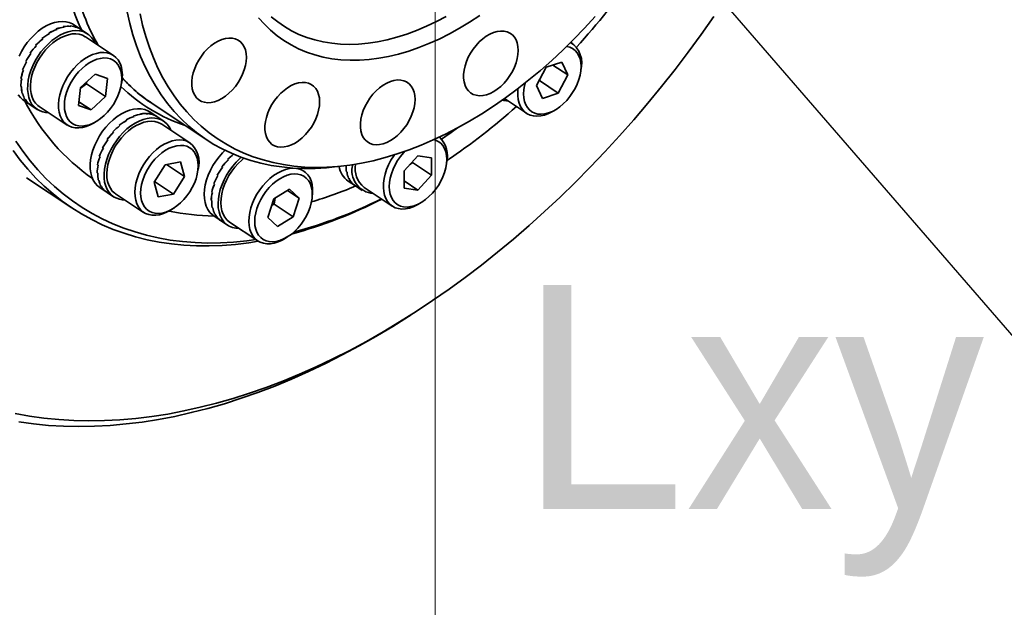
# Model space of a CAD drawing. Header units: millimetres. Extents: x -8713 to 3261, y -18743 to -8704.
# Tile 117 of 133: x 3159 to 3171, y -18304 to -18297. Entities that reach past the tile are written whole.
import ezdxf
from ezdxf.enums import TextEntityAlignment as Align

# ---------------------------------------------------------------- set-up
doc = ezdxf.new("R2010")
doc.units = ezdxf.units.MM
doc.header["$LTSCALE"] = 10
doc.layers.add('1轮廓实线层', color=7, linetype='Continuous', lineweight=18)
doc.layers.add('6文字层', color=3, linetype='Continuous', lineweight=13)

msp = doc.modelspace()

# ---------------------------------------------------------------- linework, layer by layer
msp.add_line((3163.904, -18292.789), (3175.595, -18306.289))
at = {"color": 7, "linetype": 'Continuous', "lineweight": 35}
for p, q in [((3165.565, -18297.31), (3165.543, -18297.295)), ((3163.863, -18298.688), (3163.863, -18298.895)), ((3164.038, -18298.783), (3164.043, -18298.752)), ((3163.723, -18299.234), (3163.75, -18299.217)), ((3163.54, -18300.627), (3163.616, -18300.579))]:
    msp.add_line(p, q, dxfattribs=at)
at = {"color": 7, "linetype": 'Continuous', "lineweight": 35, "flags": 128}
msp.add_lwpolyline([(3164.908, -18297.391), (3164.905, -18297.345), (3164.896, -18297.302), (3164.882, -18297.264), (3164.862, -18297.231), (3164.837, -18297.203), (3164.807, -18297.182), (3164.773, -18297.167), (3164.736, -18297.159), (3164.696, -18297.158), (3164.654, -18297.163), (3164.61, -18297.176), (3164.566, -18297.195), (3164.522, -18297.221), (3164.48, -18297.253), (3164.438, -18297.289), (3164.4, -18297.331), (3164.364, -18297.376), (3164.333, -18297.424), (3164.305, -18297.474), (3164.283, -18297.526), (3164.266, -18297.578), (3164.254, -18297.63), (3164.248, -18297.68), (3164.249, -18297.728), (3164.255, -18297.772), (3164.266, -18297.813), (3164.284, -18297.849), (3164.306, -18297.879), (3164.334, -18297.904), (3164.365, -18297.922), (3164.401, -18297.933), (3164.44, -18297.938), (3164.481, -18297.936), (3164.524, -18297.926), (3164.568, -18297.91), (3164.612, -18297.888), (3164.655, -18297.859), (3164.697, -18297.825), (3164.737, -18297.786), (3164.775, -18297.743), (3164.808, -18297.696), (3164.838, -18297.646), (3164.863, -18297.595), (3164.882, -18297.543), (3164.897, -18297.491), (3164.905, -18297.44), (3164.908, -18297.391)], dxfattribs=at)
at = {"layer": '1轮廓实线层'}
msp.add_line((3163.904, -18292.789), (3163.904, -18317.59), dxfattribs=at)
at = {"layer": '1轮廓实线层', "color": 7, "linetype": 'Continuous', "lineweight": 35}
for p, q in [((3159.426, -18297.11), (3159.418, -18297.104)), ((3159.418, -18297.104), (3159.427, -18297.11)), ((3159.509, -18297.102), (3159.501, -18297.097)), ((3159.501, -18297.097), (3159.509, -18297.102)), ((3159.63, -18297.139), (3159.54, -18297.08)), ((3159.253, -18297.187), (3159.244, -18297.182)), ((3159.244, -18297.182), (3159.253, -18297.187)), ((3159.34, -18297.139), (3159.331, -18297.133)), ((3159.331, -18297.133), (3159.34, -18297.139)), ((3159.584, -18297.116), (3159.575, -18297.111)), ((3159.575, -18297.111), (3159.584, -18297.116)), ((3159.708, -18297.191), (3159.63, -18297.139)), ((3159.092, -18297.336), (3159.084, -18297.33)), ((3159.084, -18297.33), (3159.092, -18297.336)), ((3159.16, -18297.248), (3159.169, -18297.254)), ((3159.169, -18297.254), (3159.16, -18297.249)), ((3160.022, -18297.451), (3159.684, -18297.227)), ((3159.026, -18297.429), (3159.017, -18297.423)), ((3159.017, -18297.423), (3159.018, -18297.424)), ((3159.017, -18297.423), (3159.026, -18297.429)), ((3158.973, -18297.529), (3158.964, -18297.524)), ((3158.964, -18297.524), (3158.964, -18297.524)), ((3158.964, -18297.524), (3158.973, -18297.529)), ((3165.246, -18297.595), (3165.435, -18297.532)), ((3165.327, -18297.568), (3165.508, -18297.688)), ((3165.435, -18297.532), (3165.508, -18297.688)), ((3158.935, -18297.633), (3158.927, -18297.627)), ((3158.927, -18297.627), (3158.927, -18297.627)), ((3158.927, -18297.627), (3158.935, -18297.632)), ((3159.625, -18297.839), (3159.801, -18297.676)), ((3159.801, -18297.676), (3159.952, -18297.73)), ((3165.13, -18297.814), (3165.246, -18297.595)), ((3165.508, -18297.688), (3165.392, -18297.907)), ((3165.659, -18297.664), (3165.664, -18297.633)), ((3158.915, -18297.734), (3158.907, -18297.729)), ((3158.907, -18297.729), (3158.907, -18297.729)), ((3158.907, -18297.729), (3158.915, -18297.734)), ((3159.624, -18297.847), (3159.699, -18297.795)), ((3159.699, -18297.795), (3159.698, -18297.772)), ((3159.699, -18297.795), (3159.928, -18297.947)), ((3159.952, -18297.73), (3159.928, -18297.947)), ((3160.116, -18297.806), (3160.122, -18297.775)), ((3165.203, -18297.97), (3165.13, -18297.814)), ((3165.163, -18297.755), (3165.168, -18297.742)), ((3165.163, -18297.755), (3165.392, -18297.907)), ((3158.904, -18297.825), (3158.905, -18297.824)), ((3158.904, -18297.824), (3158.913, -18297.83)), ((3158.913, -18297.83), (3158.904, -18297.825)), ((3158.929, -18297.916), (3158.921, -18297.91)), ((3158.921, -18297.91), (3158.921, -18297.91)), ((3158.921, -18297.91), (3158.929, -18297.916)), ((3159.6, -18298.056), (3159.625, -18297.839)), ((3165.392, -18297.907), (3165.203, -18297.97)), ((3158.935, -18297.992), (3159.025, -18298.051)), ((3158.963, -18297.987), (3158.954, -18297.982)), ((3158.954, -18297.982), (3158.954, -18297.982)), ((3158.963, -18297.987), (3158.954, -18297.982)), ((3159.012, -18298.042), (3159.004, -18298.036)), ((3159.004, -18298.036), (3159.004, -18298.036)), ((3159.004, -18298.036), (3159.012, -18298.042)), ((3159.025, -18298.051), (3159.102, -18298.102)), ((3159.752, -18298.11), (3159.6, -18298.056)), ((3159.605, -18298.012), (3159.752, -18298.11)), ((3159.928, -18297.947), (3159.752, -18298.11)), ((3160.489, -18298.032), (3161.148, -18298.47)), ((3160.489, -18298.032), (3161.148, -18298.47)), ((3164.741, -18297.973), (3165.008, -18298.15)), ((3159.126, -18298.066), (3159.465, -18298.291)), ((3160.359, -18298.161), (3160.351, -18298.156)), ((3160.351, -18298.156), (3160.359, -18298.161)), ((3160.441, -18298.156), (3160.432, -18298.151)), ((3160.432, -18298.151), (3160.441, -18298.156)), ((3160.551, -18298.192), (3160.462, -18298.133)), ((3160.514, -18298.173), (3160.506, -18298.168)), ((3160.506, -18298.168), (3160.514, -18298.173)), ((3165.344, -18298.115), (3165.371, -18298.098)), ((3159.802, -18298.257), (3159.828, -18298.24)), ((3160.101, -18298.298), (3160.092, -18298.293)), ((3160.092, -18298.293), (3160.101, -18298.298)), ((3160.185, -18298.234), (3160.177, -18298.228)), ((3160.177, -18298.228), (3160.185, -18298.234)), ((3160.272, -18298.187), (3160.264, -18298.182)), ((3160.264, -18298.182), (3160.273, -18298.187)), ((3160.629, -18298.244), (3160.551, -18298.192)), ((3160.599, -18298.276), (3160.605, -18298.28)), ((3160.944, -18298.505), (3160.605, -18298.28)), ((3160.023, -18298.378), (3160.015, -18298.373)), ((3160.015, -18298.373), (3160.023, -18298.378)), ((3159.955, -18298.47), (3159.947, -18298.465)), ((3159.947, -18298.465), (3159.949, -18298.466)), ((3159.947, -18298.465), (3159.955, -18298.47)), ((3159.9, -18298.57), (3159.892, -18298.564)), ((3159.892, -18298.564), (3159.892, -18298.564)), ((3159.892, -18298.564), (3159.9, -18298.57)), ((3159.838, -18298.775), (3159.83, -18298.77)), ((3159.83, -18298.77), (3159.83, -18298.77)), ((3159.83, -18298.77), (3159.838, -18298.775)), ((3159.852, -18298.667), (3159.861, -18298.673)), ((3159.861, -18298.673), (3159.852, -18298.668)), ((3159.852, -18298.668), (3159.852, -18298.668)), ((3160.514, -18298.98), (3160.648, -18298.77)), ((3160.648, -18298.77), (3160.833, -18298.737)), ((3160.664, -18298.768), (3160.882, -18298.913)), ((3160.833, -18298.737), (3160.882, -18298.913)), ((3161.409, -18298.711), (3161.401, -18298.705)), ((3161.401, -18298.705), (3161.409, -18298.711)), ((3163.532, -18298.845), (3163.697, -18298.663)), ((3163.603, -18298.767), (3163.634, -18298.743)), ((3163.634, -18298.743), (3163.633, -18298.734)), ((3163.634, -18298.743), (3163.863, -18298.895)), ((3163.697, -18298.663), (3163.863, -18298.688)), ((3159.826, -18298.866), (3159.834, -18298.872)), ((3159.834, -18298.872), (3159.826, -18298.867)), ((3159.826, -18298.867), (3159.826, -18298.867)), ((3161.038, -18298.86), (3161.043, -18298.829)), ((3161.34, -18298.801), (3161.332, -18298.796)), ((3161.332, -18298.796), (3161.34, -18298.801)), ((3162.321, -18298.848), (3162.27, -18298.814)), ((3162.692, -18298.796), (3162.805, -18298.783)), ((3162.692, -18298.796), (3162.805, -18298.783)), ((3162.842, -18298.862), (3162.834, -18298.856)), ((3162.834, -18298.856), (3162.834, -18298.856)), ((3162.834, -18298.856), (3162.842, -18298.862)), ((3163.533, -18299.051), (3163.532, -18298.845)), ((3158.973, -18298.927), (3159.521, -18299.291)), ((3159.848, -18298.959), (3159.839, -18298.954)), ((3159.839, -18298.954), (3159.839, -18298.954)), ((3159.839, -18298.954), (3159.848, -18298.959)), ((3160.564, -18299.156), (3160.514, -18298.98)), ((3160.52, -18298.971), (3160.748, -18299.123)), ((3160.882, -18298.913), (3160.748, -18299.123)), ((3161.242, -18299.003), (3161.233, -18298.998)), ((3161.233, -18298.998), (3161.234, -18298.998)), ((3161.233, -18298.998), (3161.242, -18299.003)), ((3161.275, -18298.894), (3161.283, -18298.9)), ((3161.283, -18298.9), (3161.275, -18298.895)), ((3161.275, -18298.895), (3161.275, -18298.895)), ((3162.857, -18298.968), (3162.943, -18299.026)), ((3162.87, -18298.939), (3162.861, -18298.933)), ((3162.861, -18298.933), (3162.861, -18298.933)), ((3162.861, -18298.933), (3162.869, -18298.939)), ((3162.913, -18299), (3162.905, -18298.995)), ((3162.905, -18298.995), (3162.905, -18298.995)), ((3162.905, -18298.995), (3162.913, -18299)), ((3163.533, -18298.966), (3163.698, -18299.076)), ((3163.863, -18298.895), (3163.698, -18299.076)), ((3159.857, -18299.045), (3159.946, -18299.104)), ((3159.879, -18299.033), (3159.871, -18299.027)), ((3159.871, -18299.027), (3159.871, -18299.027)), ((3159.871, -18299.027), (3159.879, -18299.033)), ((3159.927, -18299.09), (3159.919, -18299.084)), ((3159.919, -18299.084), (3159.919, -18299.084)), ((3159.919, -18299.084), (3159.927, -18299.089)), ((3159.946, -18299.104), (3160.024, -18299.156)), ((3160.048, -18299.12), (3160.387, -18299.345)), ((3160.748, -18299.123), (3160.564, -18299.156)), ((3161.217, -18299.106), (3161.209, -18299.1)), ((3161.209, -18299.1), (3161.209, -18299.1)), ((3161.209, -18299.1), (3161.217, -18299.106)), ((3161.959, -18299.181), (3162.148, -18299.064)), ((3162.123, -18299.079), (3162.264, -18299.173)), ((3162.148, -18299.064), (3162.264, -18299.173)), ((3162.943, -18299.026), (3163.024, -18299.079)), ((3163.048, -18299.043), (3163.387, -18299.268)), ((3163.698, -18299.076), (3163.533, -18299.051)), ((3161.21, -18299.203), (3161.202, -18299.198)), ((3161.202, -18299.198), (3161.202, -18299.198)), ((3161.202, -18299.198), (3161.21, -18299.203)), ((3161.886, -18299.406), (3161.959, -18299.181)), ((3161.963, -18299.246), (3161.975, -18299.17)), ((3162.264, -18299.173), (3162.192, -18299.398)), ((3162.415, -18299.203), (3162.42, -18299.172)), ((3160.724, -18299.311), (3160.75, -18299.294)), ((3161.222, -18299.292), (3161.214, -18299.286)), ((3161.214, -18299.286), (3161.214, -18299.286)), ((3161.214, -18299.286), (3161.222, -18299.292)), ((3161.251, -18299.367), (3161.243, -18299.362)), ((3161.243, -18299.362), (3161.243, -18299.362)), ((3161.243, -18299.362), (3161.251, -18299.367)), ((3161.934, -18299.258), (3161.963, -18299.246)), ((3161.963, -18299.246), (3162.192, -18299.398)), ((3161.234, -18299.388), (3161.322, -18299.446)), ((3161.297, -18299.426), (3161.289, -18299.421)), ((3161.289, -18299.421), (3161.289, -18299.421)), ((3161.289, -18299.421), (3161.297, -18299.426)), ((3161.322, -18299.446), (3161.401, -18299.499)), ((3161.425, -18299.463), (3161.764, -18299.688)), ((3162.003, -18299.515), (3161.886, -18299.406)), ((3162.192, -18299.398), (3162.003, -18299.515)), ((3162.101, -18299.654), (3162.127, -18299.637))]:
    msp.add_line(p, q, dxfattribs=at)
at = {"layer": '1轮廓实线层', "color": 7, "linetype": 'Continuous', "lineweight": 35, "flags": 128}
for points in [[(3158.835, -18301.77), (3159.008, -18301.801), (3159.184, -18301.825), (3159.362, -18301.843), (3159.544, -18301.854), (3159.727, -18301.858), (3159.913, -18301.855), (3160.101, -18301.846), (3160.292, -18301.829), (3160.484, -18301.806), (3160.677, -18301.776), (3160.873, -18301.739), (3161.069, -18301.695), (3161.267, -18301.645), (3161.466, -18301.588), (3161.666, -18301.525), (3161.866, -18301.455), (3162.067, -18301.378), (3162.269, -18301.295), (3162.471, -18301.206), (3162.672, -18301.11), (3162.874, -18301.008), (3163.076, -18300.9), (3163.277, -18300.786), (3163.477, -18300.666), (3163.677, -18300.54), (3163.875, -18300.408), (3164.073, -18300.271), (3164.269, -18300.128), (3164.465, -18299.98), (3164.658, -18299.826), (3164.85, -18299.668), (3165.04, -18299.504), (3165.227, -18299.335), (3165.413, -18299.162), (3165.596, -18298.984), (3165.777, -18298.801), (3165.955, -18298.614), (3166.131, -18298.423), (3166.303, -18298.228), (3166.472, -18298.029), (3166.638, -18297.827), (3166.801, -18297.621), (3166.96, -18297.411), (3167.116, -18297.198), (3167.268, -18296.983)], [(3162.692, -18298.796), (3162.595, -18298.806), (3162.456, -18298.814), (3162.32, -18298.815), (3162.187, -18298.81), (3162.056, -18298.797), (3161.927, -18298.778), (3161.802, -18298.752), (3161.68, -18298.719), (3161.562, -18298.679), (3161.446, -18298.632), (3161.335, -18298.579), (3161.228, -18298.52), (3161.125, -18298.454), (3161.026, -18298.381), (3160.931, -18298.303), (3160.841, -18298.218), (3160.756, -18298.127), (3160.675, -18298.031), (3160.6, -18297.928), (3160.529, -18297.82), (3160.464, -18297.707), (3160.404, -18297.589), (3160.35, -18297.466), (3160.301, -18297.338), (3160.257, -18297.205), (3160.219, -18297.068), (3160.187, -18296.926)], [(3162.692, -18298.796), (3162.595, -18298.806), (3162.456, -18298.814), (3162.32, -18298.815), (3162.187, -18298.81), (3162.056, -18298.797), (3161.927, -18298.778), (3161.802, -18298.752), (3161.68, -18298.719), (3161.562, -18298.679), (3161.446, -18298.632), (3161.335, -18298.579), (3161.228, -18298.52), (3161.125, -18298.454), (3161.026, -18298.381), (3160.931, -18298.303), (3160.841, -18298.218), (3160.756, -18298.127), (3160.675, -18298.031), (3160.6, -18297.928), (3160.529, -18297.82), (3160.464, -18297.707), (3160.404, -18297.589), (3160.35, -18297.466), (3160.301, -18297.338), (3160.257, -18297.205), (3160.219, -18297.068), (3160.187, -18296.926)], [(3160.343, -18296.949), (3160.375, -18297.089), (3160.413, -18297.225), (3160.456, -18297.356), (3160.505, -18297.482), (3160.559, -18297.604), (3160.619, -18297.721), (3160.684, -18297.832), (3160.754, -18297.938), (3160.829, -18298.039), (3160.909, -18298.134), (3160.994, -18298.223), (3161.083, -18298.306), (3161.177, -18298.384), (3161.276, -18298.454), (3161.378, -18298.519), (3161.485, -18298.577), (3161.596, -18298.629), (3161.71, -18298.674), (3161.828, -18298.712), (3161.949, -18298.744), (3162.074, -18298.769), (3162.201, -18298.787), (3162.331, -18298.798), (3162.464, -18298.802), (3162.599, -18298.799), (3162.736, -18298.79), (3162.875, -18298.774), (3163.016, -18298.75), (3163.158, -18298.721), (3163.301, -18298.684), (3163.446, -18298.64), (3163.591, -18298.59), (3163.737, -18298.534), (3163.883, -18298.471), (3164.03, -18298.401), (3164.176, -18298.326), (3164.322, -18298.244), (3164.467, -18298.156), (3164.611, -18298.063), (3164.755, -18297.963), (3164.897, -18297.858), (3165.037, -18297.748), (3165.176, -18297.633), (3165.313, -18297.512), (3165.448, -18297.387), (3165.58, -18297.257), (3165.71, -18297.122), (3165.837, -18296.984)], [(3160.343, -18296.949), (3160.375, -18297.089), (3160.413, -18297.225), (3160.456, -18297.356), (3160.505, -18297.482), (3160.559, -18297.604), (3160.619, -18297.721), (3160.684, -18297.832), (3160.754, -18297.938), (3160.829, -18298.039), (3160.909, -18298.134), (3160.994, -18298.223), (3161.083, -18298.306), (3161.177, -18298.384), (3161.276, -18298.454), (3161.378, -18298.519), (3161.485, -18298.577), (3161.596, -18298.629), (3161.71, -18298.674), (3161.828, -18298.712), (3161.949, -18298.744), (3162.074, -18298.769), (3162.201, -18298.787), (3162.331, -18298.798), (3162.464, -18298.802), (3162.599, -18298.799), (3162.736, -18298.79), (3162.875, -18298.774), (3163.016, -18298.75), (3163.158, -18298.721), (3163.301, -18298.684), (3163.446, -18298.64), (3163.591, -18298.59), (3163.737, -18298.534), (3163.883, -18298.471), (3164.03, -18298.401), (3164.176, -18298.326), (3164.322, -18298.244), (3164.467, -18298.156), (3164.611, -18298.063), (3164.755, -18297.963), (3164.897, -18297.858), (3165.037, -18297.748), (3165.176, -18297.633), (3165.313, -18297.512), (3165.448, -18297.387), (3165.58, -18297.257), (3165.71, -18297.122), (3165.837, -18296.984)], [(3164.444, -18296.971), (3164.322, -18297.051), (3164.2, -18297.124), (3164.077, -18297.192), (3163.954, -18297.254), (3163.831, -18297.309), (3163.708, -18297.358), (3163.586, -18297.4), (3163.464, -18297.435), (3163.344, -18297.464), (3163.225, -18297.486), (3163.108, -18297.501), (3162.992, -18297.509), (3162.879, -18297.51), (3162.768, -18297.504), (3162.66, -18297.492), (3162.554, -18297.472), (3162.452, -18297.446), (3162.354, -18297.413), (3162.258, -18297.373), (3162.167, -18297.326), (3162.08, -18297.273), (3161.997, -18297.214), (3161.918, -18297.148), (3161.844, -18297.076), (3161.775, -18296.999)], [(3164.444, -18296.971), (3164.322, -18297.051), (3164.2, -18297.124), (3164.077, -18297.192), (3163.954, -18297.254), (3163.831, -18297.309), (3163.708, -18297.358), (3163.586, -18297.4), (3163.464, -18297.435), (3163.344, -18297.464), (3163.225, -18297.486), (3163.108, -18297.501), (3162.992, -18297.509), (3162.879, -18297.51), (3162.768, -18297.504), (3162.66, -18297.492), (3162.554, -18297.472), (3162.452, -18297.446), (3162.354, -18297.413), (3162.258, -18297.373), (3162.167, -18297.326), (3162.08, -18297.273), (3161.997, -18297.214), (3161.918, -18297.148), (3161.844, -18297.076), (3161.775, -18296.999)], [(3161.928, -18296.986), (3162.005, -18297.048), (3162.087, -18297.105), (3162.173, -18297.155), (3162.262, -18297.198), (3162.356, -18297.235), (3162.453, -18297.265), (3162.553, -18297.289), (3162.657, -18297.306), (3162.763, -18297.316), (3162.871, -18297.319), (3162.982, -18297.315), (3163.095, -18297.305), (3163.21, -18297.287), (3163.326, -18297.263), (3163.444, -18297.232), (3163.562, -18297.195), (3163.682, -18297.151), (3163.801, -18297.101), (3163.921, -18297.044), (3164.04, -18296.981)], [(3161.928, -18296.986), (3162.005, -18297.048), (3162.087, -18297.105), (3162.173, -18297.155), (3162.262, -18297.198), (3162.356, -18297.235), (3162.453, -18297.265), (3162.553, -18297.289), (3162.657, -18297.306), (3162.763, -18297.316), (3162.871, -18297.319), (3162.982, -18297.315), (3163.095, -18297.305), (3163.21, -18297.287), (3163.326, -18297.263), (3163.444, -18297.232), (3163.562, -18297.195), (3163.682, -18297.151), (3163.801, -18297.101), (3163.921, -18297.044), (3164.04, -18296.981)], [(3159.54, -18297.08), (3159.528, -18297.072), (3159.49, -18297.055), (3159.449, -18297.045), (3159.405, -18297.041), (3159.359, -18297.045), (3159.31, -18297.055), (3159.261, -18297.072), (3159.211, -18297.096), (3159.162, -18297.125), (3159.114, -18297.161), (3159.068, -18297.202), (3159.024, -18297.247), (3158.983, -18297.297), (3158.945, -18297.35), (3158.912, -18297.405), (3158.883, -18297.462)], [(3159.019, -18298.003), (3159.003, -18297.96), (3158.992, -18297.913), (3158.987, -18297.862), (3158.988, -18297.807), (3158.995, -18297.751), (3159.007, -18297.693), (3159.026, -18297.634), (3159.049, -18297.576), (3159.078, -18297.519), (3159.111, -18297.463), (3159.148, -18297.41), (3159.189, -18297.36), (3159.233, -18297.315), (3159.279, -18297.274), (3159.327, -18297.238), (3159.376, -18297.208), (3159.426, -18297.184), (3159.475, -18297.166), (3159.523, -18297.156), (3159.57, -18297.152), (3159.614, -18297.155), (3159.656, -18297.165), (3159.693, -18297.182), (3159.727, -18297.205), (3159.757, -18297.235), (3159.781, -18297.27), (3159.796, -18297.301)], [(3159.126, -18298.066), (3159.111, -18298.055), (3159.083, -18298.027), (3159.059, -18297.994), (3159.041, -18297.955), (3159.028, -18297.911), (3159.021, -18297.864), (3159.02, -18297.813), (3159.025, -18297.76), (3159.035, -18297.705), (3159.051, -18297.649), (3159.072, -18297.593), (3159.099, -18297.537), (3159.13, -18297.484), (3159.165, -18297.433), (3159.204, -18297.385), (3159.246, -18297.341), (3159.29, -18297.302), (3159.336, -18297.268), (3159.383, -18297.24), (3159.431, -18297.218), (3159.478, -18297.202), (3159.524, -18297.193), (3159.568, -18297.191), (3159.61, -18297.196), (3159.648, -18297.208), (3159.683, -18297.226), (3159.684, -18297.227)], [(3164.908, -18297.391), (3164.905, -18297.345), (3164.896, -18297.302), (3164.882, -18297.264), (3164.862, -18297.231), (3164.837, -18297.203), (3164.807, -18297.182), (3164.773, -18297.167), (3164.736, -18297.159), (3164.696, -18297.158), (3164.654, -18297.163), (3164.61, -18297.176), (3164.566, -18297.195), (3164.522, -18297.221), (3164.48, -18297.253), (3164.438, -18297.289), (3164.4, -18297.331), (3164.364, -18297.376), (3164.333, -18297.424), (3164.305, -18297.474), (3164.283, -18297.526), (3164.266, -18297.578), (3164.254, -18297.63), (3164.248, -18297.68), (3164.249, -18297.728), (3164.255, -18297.772), (3164.266, -18297.813), (3164.284, -18297.849), (3164.306, -18297.879), (3164.334, -18297.904), (3164.365, -18297.922), (3164.401, -18297.933), (3164.44, -18297.938), (3164.481, -18297.936), (3164.524, -18297.926), (3164.568, -18297.91), (3164.612, -18297.888), (3164.655, -18297.859), (3164.697, -18297.825), (3164.737, -18297.786), (3164.775, -18297.743), (3164.808, -18297.696), (3164.838, -18297.646), (3164.863, -18297.595), (3164.882, -18297.543), (3164.897, -18297.491), (3164.905, -18297.44), (3164.908, -18297.391)], [(3161.628, -18297.475), (3161.625, -18297.429), (3161.616, -18297.386), (3161.602, -18297.348), (3161.582, -18297.315), (3161.557, -18297.287), (3161.527, -18297.266), (3161.493, -18297.251), (3161.456, -18297.243), (3161.416, -18297.242), (3161.374, -18297.247), (3161.33, -18297.26), (3161.286, -18297.279), (3161.242, -18297.305), (3161.199, -18297.336), (3161.158, -18297.373), (3161.119, -18297.414), (3161.084, -18297.46), (3161.052, -18297.508), (3161.025, -18297.558), (3161.003, -18297.61), (3160.986, -18297.662), (3160.974, -18297.714), (3160.968, -18297.764), (3160.968, -18297.812), (3160.974, -18297.856), (3160.986, -18297.897), (3161.003, -18297.933), (3161.026, -18297.963), (3161.053, -18297.988), (3161.085, -18298.006), (3161.121, -18298.017), (3161.159, -18298.022), (3161.201, -18298.02), (3161.244, -18298.01), (3161.287, -18297.994), (3161.332, -18297.972), (3161.375, -18297.943), (3161.417, -18297.909), (3161.457, -18297.87), (3161.494, -18297.827), (3161.528, -18297.78), (3161.557, -18297.73), (3161.582, -18297.679), (3161.602, -18297.627), (3161.616, -18297.575), (3161.625, -18297.524), (3161.628, -18297.475)], [(3161.628, -18297.475), (3161.625, -18297.429), (3161.616, -18297.386), (3161.602, -18297.348), (3161.582, -18297.315), (3161.557, -18297.287), (3161.527, -18297.266), (3161.493, -18297.251), (3161.456, -18297.243), (3161.416, -18297.242), (3161.374, -18297.247), (3161.33, -18297.26), (3161.286, -18297.279), (3161.242, -18297.305), (3161.199, -18297.336), (3161.158, -18297.373), (3161.119, -18297.414), (3161.084, -18297.46), (3161.052, -18297.508), (3161.025, -18297.558), (3161.003, -18297.61), (3160.986, -18297.662), (3160.974, -18297.714), (3160.968, -18297.764), (3160.968, -18297.812), (3160.974, -18297.856), (3160.986, -18297.897), (3161.003, -18297.933), (3161.026, -18297.963), (3161.053, -18297.988), (3161.085, -18298.006), (3161.121, -18298.017), (3161.159, -18298.022), (3161.201, -18298.02), (3161.244, -18298.01), (3161.287, -18297.994), (3161.332, -18297.972), (3161.375, -18297.943), (3161.417, -18297.909), (3161.457, -18297.87), (3161.494, -18297.827), (3161.528, -18297.78), (3161.557, -18297.73), (3161.582, -18297.679), (3161.602, -18297.627), (3161.616, -18297.575), (3161.625, -18297.524), (3161.628, -18297.475)], [(3164.991, -18297.786), (3164.984, -18297.813), (3164.975, -18297.865), (3164.972, -18297.916), (3164.975, -18297.963), (3164.984, -18298.007), (3164.999, -18298.047), (3165.019, -18298.081), (3165.044, -18298.11), (3165.074, -18298.133), (3165.108, -18298.149), (3165.146, -18298.159), (3165.187, -18298.161), (3165.23, -18298.156), (3165.274, -18298.145), (3165.32, -18298.127), (3165.365, -18298.102), (3165.409, -18298.071), (3165.452, -18298.035), (3165.493, -18297.994), (3165.531, -18297.949), (3165.565, -18297.9), (3165.595, -18297.849), (3165.62, -18297.797), (3165.64, -18297.743), (3165.654, -18297.69), (3165.663, -18297.637), (3165.666, -18297.587), (3165.663, -18297.539), (3165.654, -18297.495), (3165.639, -18297.455), (3165.619, -18297.421), (3165.594, -18297.392), (3165.564, -18297.369), (3165.529, -18297.353), (3165.493, -18297.344)], [(3159.802, -18298.257), (3159.789, -18298.265), (3159.742, -18298.29), (3159.694, -18298.309), (3159.648, -18298.321), (3159.603, -18298.327), (3159.56, -18298.325), (3159.519, -18298.317), (3159.483, -18298.302), (3159.45, -18298.28), (3159.421, -18298.252), (3159.398, -18298.219), (3159.38, -18298.18), (3159.367, -18298.136), (3159.36, -18298.089), (3159.359, -18298.038), (3159.363, -18297.985), (3159.374, -18297.929), (3159.39, -18297.873), (3159.411, -18297.818), (3159.438, -18297.762), (3159.469, -18297.709), (3159.504, -18297.658), (3159.543, -18297.61), (3159.585, -18297.566), (3159.629, -18297.527), (3159.675, -18297.493), (3159.722, -18297.465), (3159.77, -18297.442), (3159.817, -18297.427), (3159.863, -18297.418), (3159.907, -18297.416), (3159.948, -18297.421), (3159.987, -18297.433), (3160.022, -18297.451), (3160.053, -18297.476), (3160.079, -18297.507), (3160.099, -18297.543), (3160.099, -18297.543)], [(3160.096, -18297.597), (3160.076, -18297.563), (3160.051, -18297.534), (3160.021, -18297.511), (3159.987, -18297.495), (3159.949, -18297.485), (3159.908, -18297.483), (3159.865, -18297.488), (3159.821, -18297.499), (3159.776, -18297.517), (3159.73, -18297.542), (3159.686, -18297.573), (3159.643, -18297.609), (3159.602, -18297.65), (3159.565, -18297.695), (3159.531, -18297.744), (3159.501, -18297.795), (3159.476, -18297.848), (3159.456, -18297.901), (3159.441, -18297.955), (3159.432, -18298.007), (3159.43, -18298.057), (3159.433, -18298.105), (3159.442, -18298.149), (3159.456, -18298.189), (3159.476, -18298.223), (3159.502, -18298.252), (3159.532, -18298.275), (3159.566, -18298.291), (3159.604, -18298.3), (3159.644, -18298.303), (3159.687, -18298.298), (3159.732, -18298.287), (3159.777, -18298.269), (3159.822, -18298.244), (3159.867, -18298.213), (3159.91, -18298.177), (3159.95, -18298.136), (3159.988, -18298.091), (3160.022, -18298.042), (3160.052, -18297.991), (3160.077, -18297.938), (3160.097, -18297.885), (3160.111, -18297.831), (3160.12, -18297.779), (3160.123, -18297.729), (3160.12, -18297.681), (3160.111, -18297.637), (3160.096, -18297.597)], [(3162.511, -18298.011), (3162.508, -18297.965), (3162.499, -18297.922), (3162.484, -18297.884), (3162.464, -18297.851), (3162.439, -18297.823), (3162.41, -18297.802), (3162.376, -18297.787), (3162.339, -18297.779), (3162.299, -18297.778), (3162.256, -18297.784), (3162.213, -18297.796), (3162.169, -18297.816), (3162.125, -18297.841), (3162.082, -18297.873), (3162.041, -18297.909), (3162.002, -18297.951), (3161.967, -18297.996), (3161.935, -18298.044), (3161.908, -18298.095), (3161.885, -18298.146), (3161.868, -18298.199), (3161.857, -18298.25), (3161.851, -18298.3), (3161.851, -18298.348), (3161.857, -18298.393), (3161.869, -18298.433), (3161.886, -18298.469), (3161.909, -18298.499), (3161.936, -18298.524), (3161.968, -18298.542), (3162.003, -18298.554), (3162.042, -18298.558), (3162.083, -18298.556), (3162.126, -18298.547), (3162.17, -18298.531), (3162.214, -18298.508), (3162.258, -18298.48), (3162.3, -18298.445), (3162.34, -18298.406), (3162.377, -18298.363), (3162.411, -18298.316), (3162.44, -18298.267), (3162.465, -18298.215), (3162.485, -18298.163), (3162.499, -18298.111), (3162.508, -18298.06), (3162.511, -18298.011)], [(3162.511, -18298.011), (3162.508, -18297.965), (3162.499, -18297.922), (3162.484, -18297.884), (3162.464, -18297.851), (3162.439, -18297.823), (3162.41, -18297.802), (3162.376, -18297.787), (3162.339, -18297.779), (3162.299, -18297.778), (3162.256, -18297.784), (3162.213, -18297.796), (3162.169, -18297.816), (3162.125, -18297.841), (3162.082, -18297.873), (3162.041, -18297.909), (3162.002, -18297.951), (3161.967, -18297.996), (3161.935, -18298.044), (3161.908, -18298.095), (3161.885, -18298.146), (3161.868, -18298.199), (3161.857, -18298.25), (3161.851, -18298.3), (3161.851, -18298.348), (3161.857, -18298.393), (3161.869, -18298.433), (3161.886, -18298.469), (3161.909, -18298.499), (3161.936, -18298.524), (3161.968, -18298.542), (3162.003, -18298.554), (3162.042, -18298.558), (3162.083, -18298.556), (3162.126, -18298.547), (3162.17, -18298.531), (3162.214, -18298.508), (3162.258, -18298.48), (3162.3, -18298.445), (3162.34, -18298.406), (3162.377, -18298.363), (3162.411, -18298.316), (3162.44, -18298.267), (3162.465, -18298.215), (3162.485, -18298.163), (3162.499, -18298.111), (3162.508, -18298.06), (3162.511, -18298.011)], [(3163.663, -18297.982), (3163.66, -18297.936), (3163.651, -18297.893), (3163.636, -18297.855), (3163.616, -18297.821), (3163.591, -18297.794), (3163.561, -18297.772), (3163.528, -18297.758), (3163.49, -18297.75), (3163.45, -18297.748), (3163.408, -18297.754), (3163.365, -18297.767), (3163.321, -18297.786), (3163.277, -18297.812), (3163.234, -18297.843), (3163.193, -18297.88), (3163.154, -18297.921), (3163.119, -18297.966), (3163.087, -18298.015), (3163.06, -18298.065), (3163.037, -18298.117), (3163.02, -18298.169), (3163.009, -18298.221), (3163.003, -18298.271), (3163.003, -18298.319), (3163.009, -18298.363), (3163.021, -18298.404), (3163.038, -18298.44), (3163.061, -18298.47), (3163.088, -18298.495), (3163.12, -18298.513), (3163.155, -18298.524), (3163.194, -18298.529), (3163.235, -18298.526), (3163.278, -18298.517), (3163.322, -18298.501), (3163.366, -18298.479), (3163.41, -18298.45), (3163.452, -18298.416), (3163.492, -18298.377), (3163.529, -18298.334), (3163.563, -18298.287), (3163.592, -18298.237), (3163.617, -18298.186), (3163.637, -18298.134), (3163.651, -18298.082), (3163.66, -18298.031), (3163.663, -18297.982)], [(3163.663, -18297.982), (3163.66, -18297.936), (3163.651, -18297.893), (3163.636, -18297.855), (3163.616, -18297.821), (3163.591, -18297.794), (3163.561, -18297.772), (3163.528, -18297.758), (3163.49, -18297.75), (3163.45, -18297.748), (3163.408, -18297.754), (3163.365, -18297.767), (3163.321, -18297.786), (3163.277, -18297.812), (3163.234, -18297.843), (3163.193, -18297.88), (3163.154, -18297.921), (3163.119, -18297.966), (3163.087, -18298.015), (3163.06, -18298.065), (3163.037, -18298.117), (3163.02, -18298.169), (3163.009, -18298.221), (3163.003, -18298.271), (3163.003, -18298.319), (3163.009, -18298.363), (3163.021, -18298.404), (3163.038, -18298.44), (3163.061, -18298.47), (3163.088, -18298.495), (3163.12, -18298.513), (3163.155, -18298.524), (3163.194, -18298.529), (3163.235, -18298.526), (3163.278, -18298.517), (3163.322, -18298.501), (3163.366, -18298.479), (3163.41, -18298.45), (3163.452, -18298.416), (3163.492, -18298.377), (3163.529, -18298.334), (3163.563, -18298.287), (3163.592, -18298.237), (3163.617, -18298.186), (3163.637, -18298.134), (3163.651, -18298.082), (3163.66, -18298.031), (3163.663, -18297.982)], [(3158.872, -18297.929), (3158.899, -18297.961), (3158.93, -18297.988), (3158.935, -18297.992)], [(3165.344, -18298.115), (3165.32, -18298.13), (3165.273, -18298.154), (3165.225, -18298.171), (3165.179, -18298.181), (3165.134, -18298.185), (3165.092, -18298.182), (3165.053, -18298.172), (3165.017, -18298.155), (3164.985, -18298.132), (3164.958, -18298.103), (3164.936, -18298.068), (3164.919, -18298.028), (3164.907, -18297.983), (3164.902, -18297.935), (3164.902, -18297.883), (3164.905, -18297.852)], [(3160.462, -18298.133), (3160.439, -18298.12), (3160.4, -18298.105), (3160.357, -18298.096), (3160.313, -18298.095), (3160.265, -18298.101), (3160.217, -18298.113), (3160.167, -18298.132), (3160.118, -18298.158), (3160.069, -18298.189), (3160.021, -18298.227), (3159.976, -18298.269), (3159.932, -18298.316), (3159.892, -18298.366), (3159.856, -18298.42), (3159.824, -18298.476), (3159.797, -18298.534), (3159.775, -18298.593), (3159.758, -18298.651), (3159.747, -18298.709), (3159.742, -18298.765), (3159.742, -18298.818), (3159.749, -18298.868), (3159.761, -18298.915), (3159.779, -18298.956), (3159.802, -18298.993), (3159.83, -18299.024), (3159.857, -18299.045)], [(3160.032, -18299.161), (3159.999, -18299.136), (3159.97, -18299.106), (3159.947, -18299.069), (3159.929, -18299.028), (3159.916, -18298.982), (3159.91, -18298.931), (3159.909, -18298.878), (3159.914, -18298.822), (3159.925, -18298.765), (3159.941, -18298.706), (3159.963, -18298.648), (3159.99, -18298.59), (3160.022, -18298.534), (3160.058, -18298.48), (3160.097, -18298.429), (3160.14, -18298.382), (3160.186, -18298.339), (3160.234, -18298.302), (3160.283, -18298.27), (3160.332, -18298.244), (3160.381, -18298.225), (3160.43, -18298.212), (3160.477, -18298.206), (3160.522, -18298.207), (3160.565, -18298.215), (3160.604, -18298.23), (3160.639, -18298.251), (3160.67, -18298.279), (3160.696, -18298.312), (3160.716, -18298.351), (3160.718, -18298.355)], [(3160.048, -18299.12), (3160.039, -18299.113), (3160.009, -18299.087), (3159.985, -18299.054), (3159.966, -18299.016), (3159.952, -18298.973), (3159.944, -18298.927), (3159.941, -18298.876), (3159.945, -18298.823), (3159.954, -18298.769), (3159.969, -18298.713), (3159.99, -18298.657), (3160.015, -18298.601), (3160.045, -18298.547), (3160.08, -18298.496), (3160.118, -18298.447), (3160.16, -18298.403), (3160.204, -18298.362), (3160.249, -18298.327), (3160.296, -18298.298), (3160.344, -18298.275), (3160.391, -18298.258), (3160.437, -18298.248), (3160.482, -18298.245), (3160.524, -18298.248), (3160.563, -18298.259), (3160.599, -18298.276)], [(3163.982, -18298.46), (3164.097, -18298.381), (3164.175, -18298.326)], [(3158.845, -18298.487), (3158.928, -18298.607), (3159.016, -18298.722), (3159.109, -18298.831), (3159.207, -18298.934), (3159.309, -18299.031), (3159.416, -18299.122), (3159.528, -18299.207), (3159.644, -18299.286), (3159.764, -18299.358), (3159.888, -18299.423), (3160.016, -18299.483), (3160.148, -18299.535), (3160.283, -18299.581), (3160.422, -18299.62), (3160.563, -18299.653), (3160.708, -18299.678), (3160.856, -18299.697), (3161.007, -18299.709), (3161.16, -18299.714), (3161.316, -18299.712), (3161.473, -18299.703), (3161.633, -18299.688), (3161.742, -18299.673)], [(3160.724, -18299.311), (3160.72, -18299.313), (3160.672, -18299.339), (3160.625, -18299.359), (3160.578, -18299.373), (3160.533, -18299.38), (3160.489, -18299.38), (3160.449, -18299.372), (3160.411, -18299.359), (3160.377, -18299.338), (3160.348, -18299.311), (3160.324, -18299.279), (3160.304, -18299.241), (3160.291, -18299.198), (3160.283, -18299.151), (3160.28, -18299.101), (3160.284, -18299.048), (3160.293, -18298.993), (3160.308, -18298.938), (3160.329, -18298.881), (3160.354, -18298.826), (3160.384, -18298.772), (3160.419, -18298.721), (3160.457, -18298.672), (3160.498, -18298.627), (3160.542, -18298.587), (3160.588, -18298.552), (3160.635, -18298.523), (3160.683, -18298.5), (3160.73, -18298.483), (3160.776, -18298.473), (3160.82, -18298.469), (3160.863, -18298.473), (3160.902, -18298.483), (3160.937, -18298.501), (3160.937, -18298.501)], [(3163.541, -18298.608), (3163.524, -18298.627), (3163.486, -18298.672), (3163.452, -18298.72), (3163.422, -18298.772), (3163.397, -18298.824), (3163.377, -18298.878), (3163.363, -18298.931), (3163.354, -18298.984), (3163.351, -18299.034), (3163.354, -18299.082), (3163.363, -18299.126), (3163.378, -18299.165), (3163.398, -18299.2), (3163.423, -18299.229), (3163.453, -18299.252), (3163.487, -18299.268), (3163.525, -18299.277), (3163.566, -18299.28), (3163.609, -18299.275), (3163.653, -18299.264), (3163.699, -18299.245), (3163.744, -18299.221), (3163.788, -18299.19), (3163.831, -18299.154), (3163.872, -18299.113), (3163.909, -18299.068), (3163.944, -18299.019), (3163.973, -18298.968), (3163.998, -18298.915), (3164.018, -18298.862), (3164.033, -18298.808), (3164.042, -18298.756), (3164.045, -18298.705), (3164.041, -18298.658), (3164.033, -18298.614), (3164.018, -18298.574), (3163.998, -18298.54), (3163.972, -18298.511), (3163.942, -18298.488), (3163.908, -18298.472), (3163.892, -18298.467)], [(3161.771, -18299.693), (3161.656, -18299.71), (3161.495, -18299.73), (3161.336, -18299.742), (3161.179, -18299.748), (3161.024, -18299.747), (3160.872, -18299.739), (3160.722, -18299.724), (3160.575, -18299.703), (3160.431, -18299.674), (3160.29, -18299.639), (3160.152, -18299.597), (3160.018, -18299.549), (3159.888, -18299.494), (3159.761, -18299.432), (3159.638, -18299.364), (3159.519, -18299.29), (3159.404, -18299.209), (3159.294, -18299.122), (3159.188, -18299.029), (3159.087, -18298.93), (3158.99, -18298.825), (3158.898, -18298.714), (3158.811, -18298.598)], [(3160.943, -18298.565), (3160.909, -18298.548), (3160.871, -18298.539), (3160.83, -18298.537), (3160.787, -18298.541), (3160.743, -18298.553), (3160.697, -18298.571), (3160.652, -18298.596), (3160.608, -18298.626), (3160.565, -18298.662), (3160.524, -18298.703), (3160.486, -18298.749), (3160.452, -18298.797), (3160.422, -18298.848), (3160.397, -18298.901), (3160.377, -18298.955), (3160.363, -18299.008), (3160.354, -18299.06), (3160.351, -18299.111), (3160.354, -18299.159), (3160.363, -18299.203), (3160.378, -18299.242), (3160.398, -18299.277), (3160.423, -18299.306), (3160.453, -18299.328), (3160.488, -18299.345), (3160.525, -18299.354), (3160.566, -18299.356), (3160.609, -18299.352), (3160.654, -18299.34), (3160.699, -18299.322), (3160.744, -18299.297), (3160.789, -18299.267), (3160.831, -18299.231), (3160.872, -18299.19), (3160.91, -18299.144), (3160.944, -18299.096), (3160.974, -18299.045), (3160.999, -18298.992), (3161.019, -18298.938), (3161.033, -18298.885), (3161.042, -18298.832), (3161.045, -18298.782), (3161.042, -18298.734), (3161.033, -18298.69), (3161.018, -18298.651), (3160.998, -18298.616), (3160.973, -18298.587), (3160.943, -18298.565)], [(3161.369, -18298.596), (3161.339, -18298.626), (3161.297, -18298.674), (3161.258, -18298.726), (3161.223, -18298.78), (3161.192, -18298.837), (3161.167, -18298.895), (3161.146, -18298.954), (3161.131, -18299.012), (3161.122, -18299.069), (3161.118, -18299.125), (3161.121, -18299.177), (3161.129, -18299.226), (3161.143, -18299.271), (3161.162, -18299.311), (3161.187, -18299.346), (3161.217, -18299.375), (3161.234, -18299.388)], [(3163.723, -18299.234), (3163.69, -18299.253), (3163.642, -18299.276), (3163.595, -18299.292), (3163.549, -18299.301), (3163.505, -18299.304), (3163.463, -18299.299), (3163.424, -18299.288), (3163.389, -18299.27), (3163.358, -18299.245), (3163.332, -18299.215), (3163.311, -18299.179), (3163.295, -18299.138), (3163.285, -18299.093), (3163.28, -18299.044), (3163.282, -18298.992), (3163.289, -18298.937), (3163.302, -18298.882), (3163.32, -18298.826), (3163.344, -18298.77), (3163.372, -18298.715), (3163.405, -18298.663), (3163.414, -18298.651)], [(3161.538, -18299.538), (3161.5, -18299.535), (3161.458, -18299.526), (3161.42, -18299.51), (3161.385, -18299.488), (3161.356, -18299.459), (3161.331, -18299.424), (3161.311, -18299.384), (3161.297, -18299.339), (3161.288, -18299.29), (3161.285, -18299.238), (3161.289, -18299.183), (3161.298, -18299.126), (3161.312, -18299.068), (3161.333, -18299.009), (3161.358, -18298.951), (3161.388, -18298.894), (3161.423, -18298.839), (3161.462, -18298.787), (3161.504, -18298.739), (3161.549, -18298.695), (3161.565, -18298.68)], [(3161.425, -18299.463), (3161.422, -18299.461), (3161.392, -18299.435), (3161.366, -18299.404), (3161.346, -18299.367), (3161.331, -18299.325), (3161.322, -18299.279), (3161.319, -18299.229), (3161.321, -18299.176), (3161.329, -18299.122), (3161.343, -18299.066), (3161.363, -18299.01), (3161.387, -18298.955), (3161.416, -18298.9), (3161.45, -18298.848), (3161.488, -18298.799), (3161.529, -18298.754), (3161.572, -18298.713), (3161.597, -18298.692)], [(3162.101, -18299.654), (3162.058, -18299.678), (3162.011, -18299.699), (3161.964, -18299.714), (3161.918, -18299.722), (3161.874, -18299.723), (3161.833, -18299.717), (3161.795, -18299.705), (3161.76, -18299.686), (3161.73, -18299.66), (3161.705, -18299.628), (3161.685, -18299.592), (3161.67, -18299.55), (3161.661, -18299.504), (3161.657, -18299.454), (3161.66, -18299.401), (3161.668, -18299.347), (3161.682, -18299.291), (3161.701, -18299.235), (3161.726, -18299.179), (3161.755, -18299.125), (3161.789, -18299.073), (3161.827, -18299.024), (3161.867, -18298.979), (3161.911, -18298.937), (3161.956, -18298.901), (3162.003, -18298.871), (3162.051, -18298.847), (3162.098, -18298.828), (3162.144, -18298.817), (3162.189, -18298.812), (3162.189, -18298.812)], [(3162.207, -18298.88), (3162.164, -18298.884), (3162.12, -18298.896), (3162.074, -18298.914), (3162.029, -18298.939), (3161.985, -18298.969), (3161.942, -18299.005), (3161.901, -18299.046), (3161.863, -18299.092), (3161.829, -18299.14), (3161.8, -18299.191), (3161.774, -18299.244), (3161.754, -18299.298), (3161.74, -18299.351), (3161.731, -18299.403), (3161.728, -18299.454), (3161.731, -18299.502), (3161.74, -18299.546), (3161.755, -18299.585), (3161.775, -18299.62), (3161.8, -18299.649), (3161.83, -18299.671), (3161.865, -18299.688), (3161.902, -18299.697), (3161.943, -18299.699), (3161.986, -18299.695), (3162.031, -18299.683), (3162.076, -18299.665), (3162.121, -18299.64), (3162.166, -18299.61), (3162.209, -18299.574), (3162.249, -18299.533), (3162.287, -18299.487), (3162.321, -18299.439), (3162.351, -18299.388), (3162.376, -18299.335), (3162.396, -18299.281), (3162.41, -18299.228), (3162.419, -18299.175), (3162.422, -18299.125), (3162.419, -18299.077), (3162.41, -18299.033), (3162.395, -18298.994), (3162.375, -18298.959), (3162.35, -18298.93), (3162.32, -18298.908), (3162.286, -18298.891), (3162.248, -18298.882), (3162.207, -18298.88)], [(3162.189, -18298.812), (3162.232, -18298.815), (3162.272, -18298.824), (3162.308, -18298.84), (3162.34, -18298.862), (3162.368, -18298.891), (3162.391, -18298.925), (3162.409, -18298.965), (3162.421, -18299.009), (3162.427, -18299.057), (3162.427, -18299.108), (3162.422, -18299.162), (3162.42, -18299.172)], [(3163.54, -18300.627), (3163.393, -18300.719), (3163.191, -18300.84), (3162.988, -18300.955), (3162.784, -18301.064), (3162.581, -18301.167), (3162.377, -18301.264), (3162.173, -18301.354), (3161.97, -18301.438), (3161.767, -18301.515), (3161.564, -18301.586), (3161.362, -18301.651), (3161.162, -18301.708), (3160.962, -18301.759), (3160.763, -18301.804), (3160.566, -18301.841), (3160.37, -18301.872), (3160.176, -18301.896), (3159.984, -18301.913), (3159.794, -18301.923), (3159.606, -18301.927), (3159.42, -18301.923), (3159.237, -18301.913), (3159.056, -18301.896), (3158.879, -18301.871)]]:
    msp.add_lwpolyline(points, dxfattribs=at)
at = {"layer": '1轮廓实线层', "color": 7, "linetype": 'Continuous', "lineweight": 35}
for centre, radius, start, end in [((3158.273, -18290.699), 9.905, 317.8048, 324.3924), ((3162.205, -18295.982), 2.723, 193.1145, 209.6466), ((3162.256, -18295.945), 2.881, 194.3555, 204.5767), ((3165.373, -18297.548), 0.303, 343.768, 56.3531), ((3159.729, -18297.695), 0.401, 348.549, 22.3657), ((3161.613, -18296.351), 2.023, 222.7621, 229.381), ((3161.518, -18296.382), 2.015, 225.7843, 251.7814), ((3161.58, -18296.389), 1.973, 229.3852, 236.4266), ((3161.264, -18296.803), 2.605, 207.4068, 234.9942), ((3159.232, -18297.907), 0.234, 204.2402, 271.5751), ((3164.78, -18297.731), 0.268, 256.0137, 270.3805), ((3159.475, -18291.959), 8.162, 304.0726, 311.5292), ((3160.748, -18298.743), 0.308, 343.8562, 51.9646), ((3163.732, -18298.668), 0.322, 344.9571, 45.9247), ((3163.179, -18298.84), 0.278, 164.9803, 266.0502), ((3163.238, -18298.813), 0.299, 170.5023, 230.5215), ((3163.011, -18298.752), 0.266, 188.0572, 234.4838), ((3160.98, -18294.41), 5.017, 286.5908, 293.0556), ((3160.157, -18298.946), 0.248, 239.6839, 270.8189), ((3160.731, -18294.256), 5.54, 285.0583, 297.1713), ((3160.801, -18294.276), 5.486, 284.7938, 296.5912), ((3161.294, -18296.402), 2.987, 258.4277, 268.8559)]:
    msp.add_arc(centre, radius, start, end, dxfattribs=at)
for centre, major_axis, ratio, start_param, end_param in [((3159.33, -18297.597), (0.332, 0.436), 0.714444, 0.411952, 0.621392), ((3159.321, -18297.591), (0.345, 0.426), 0.704327, 0.43288, 0.64232), ((3159.33, -18297.597), (0.316, 0.447), 0.720372, 0.177001, 0.386441), ((3159.321, -18297.591), (0.332, 0.436), 0.714451, 0.202293, 0.411733), ((3159.33, -18297.597), (0.363, 0.413), 0.674826, 1.086259, 1.295699), ((3159.321, -18297.591), (0.368, 0.41), 0.657349, 1.089788, 1.299227), ((3159.33, -18297.597), (0.356, 0.418), 0.690798, 0.86742, 1.076859), ((3159.321, -18297.591), (0.363, 0.413), 0.674841, 0.876616, 1.086056), ((3159.33, -18297.597), (0.345, 0.426), 0.704315, 0.642534, 0.851974), ((3159.321, -18297.591), (0.356, 0.418), 0.690812, 0.657771, 0.867211), ((3159.33, -18297.597), (0.298, 0.459), 0.721574, 6.223151, 6.43259), ((3159.321, -18297.591), (0.316, 0.447), 0.720376, 0.020541, 0.176778), ((3159.33, -18297.597), (0.369, 0.409), 0.639182, 1.507697, 1.717137), ((3159.321, -18297.591), (0.367, 0.411), 0.621163, 1.50237, 1.711809), ((3159.33, -18297.597), (0.368, 0.41), 0.657332, 1.299426, 1.508865), ((3159.321, -18297.591), (0.369, 0.409), 0.639199, 1.298064, 1.507503), ((3159.33, -18297.597), (0.367, 0.411), 0.621146, 1.712, 1.92144), ((3159.321, -18297.591), (0.363, 0.414), 0.603923, 1.703617, 1.913056), ((3159.33, -18297.597), (0.363, 0.414), 0.603907, 1.913244, 2.122684), ((3159.321, -18297.591), (0.357, 0.418), 0.588079, 1.902613, 2.112053), ((3159.321, -18297.591), (0.349, 0.424), 0.574157, 2.100032, 2.309471), ((3159.33, -18297.597), (0.357, 0.418), 0.588065, 2.112239, 2.321679), ((3159.33, -18297.597), (0.349, 0.424), 0.574145, 2.309657, 2.519096), ((3159.321, -18297.591), (0.339, 0.431), 0.562612, 2.296399, 2.505839), ((3159.33, -18297.597), (0.339, 0.431), 0.562603, 2.506023, 2.715463), ((3159.321, -18297.591), (0.329, 0.438), 0.553823, 2.492109, 2.701548), ((3159.33, -18297.597), (0.329, 0.438), 0.553816, 2.701732, 2.911172), ((3159.321, -18297.591), (0.317, 0.446), 0.54808, 2.687441, 2.89688), ((3159.33, -18297.597), (0.317, 0.446), 0.548076, 2.897064, 3.106504), ((3159.321, -18297.591), (0.306, 0.454), 0.545576, 2.882591, 3.092031), ((3159.33, -18297.597), (0.306, 0.454), 0.545575, 3.092214, 3.14522), ((3159.321, -18297.591), (0.294, 0.462), 0.546395, 3.077707, 3.13091), ((3160.252, -18298.65), (0.344, 0.427), 0.705785, 0.614006, 0.823445), ((3160.243, -18298.645), (0.355, 0.419), 0.692655, 0.629992, 0.839431), ((3160.252, -18298.65), (0.33, 0.437), 0.715429, 0.382784, 0.592223), ((3160.243, -18298.645), (0.344, 0.427), 0.705796, 0.404351, 0.613791), ((3160.252, -18298.65), (0.313, 0.449), 0.720788, 0.14743, 0.35687), ((3160.243, -18298.645), (0.33, 0.437), 0.715436, 0.173124, 0.382564), ((3160.252, -18298.65), (0.296, 0.46), 0.721382, 6.272699, 6.402953), ((3160.243, -18298.645), (0.313, 0.449), 0.720791, 0.01715, 0.147208), ((3160.252, -18298.65), (0.363, 0.413), 0.676924, 1.059227, 1.268667), ((3160.243, -18298.645), (0.367, 0.41), 0.659588, 1.063427, 1.272867), ((3160.252, -18298.65), (0.355, 0.419), 0.692641, 0.839641, 1.049081), ((3160.243, -18298.645), (0.363, 0.413), 0.67694, 0.849584, 1.059023), ((3160.252, -18298.65), (0.369, 0.409), 0.641459, 1.4819, 1.691339), ((3160.243, -18298.645), (0.367, 0.41), 0.623387, 1.477017, 1.686456), ((3160.252, -18298.65), (0.367, 0.41), 0.659572, 1.273066, 1.482505), ((3160.243, -18298.645), (0.369, 0.409), 0.641476, 1.272266, 1.481705), ((3160.252, -18298.65), (0.367, 0.41), 0.62337, 1.686648, 1.896087), ((3160.243, -18298.645), (0.364, 0.413), 0.606013, 1.678599, 1.888039), ((3160.252, -18298.65), (0.364, 0.413), 0.605997, 1.888227, 2.097667), ((3160.243, -18298.645), (0.358, 0.418), 0.589964, 1.877837, 2.087277), ((3161.629, -18298.993), (0.367, 0.41), 0.661799, 1.282409, 1.456067), ((3161.62, -18298.988), (0.369, 0.409), 0.643754, 1.282374, 1.455843), ((3160.252, -18298.65), (0.358, 0.418), 0.58995, 2.087464, 2.296903), ((3160.243, -18298.645), (0.35, 0.423), 0.575776, 2.075421, 2.284861), ((3161.629, -18298.993), (0.369, 0.409), 0.643737, 1.456038, 1.665478), ((3161.62, -18298.988), (0.368, 0.41), 0.625623, 1.451614, 1.661054), ((3160.252, -18298.65), (0.35, 0.423), 0.575763, 2.285046, 2.494486), ((3160.243, -18298.645), (0.341, 0.43), 0.563912, 2.271896, 2.481336), ((3160.252, -18298.65), (0.341, 0.43), 0.563902, 2.48152, 2.69096), ((3160.243, -18298.645), (0.33, 0.437), 0.55476, 2.467671, 2.67711), ((3161.629, -18298.993), (0.368, 0.41), 0.625606, 1.661246, 1.870685), ((3161.62, -18298.988), (0.364, 0.413), 0.608124, 1.653545, 1.862985), ((3163.251, -18298.573), (0.343, 0.428), 0.566627, 2.450011, 2.641921), ((3163.243, -18298.568), (0.333, 0.435), 0.556776, 2.43649, 2.628214), ((3163.251, -18298.573), (0.333, 0.435), 0.556768, 2.628399, 2.837838), ((3163.243, -18298.568), (0.322, 0.443), 0.549862, 2.614222, 2.823661), ((3160.252, -18298.65), (0.33, 0.437), 0.554753, 2.677294, 2.886734), ((3160.243, -18298.645), (0.319, 0.445), 0.548624, 2.663038, 2.872477), ((3161.629, -18298.993), (0.358, 0.417), 0.591864, 2.062662, 2.272102), ((3161.62, -18298.988), (0.351, 0.423), 0.577431, 2.050794, 2.260233), ((3161.629, -18298.993), (0.364, 0.413), 0.608108, 1.863174, 2.072613), ((3161.62, -18298.988), (0.358, 0.417), 0.591879, 1.853036, 2.062475), ((3163.243, -18298.568), (0.31, 0.451), 0.546127, 2.809421, 3.018861), ((3163.251, -18298.573), (0.322, 0.443), 0.549857, 2.823845, 3.033285), ((3163.251, -18298.573), (0.31, 0.451), 0.546125, 3.019044, 3.150589), ((3163.243, -18298.568), (0.298, 0.459), 0.545698, 3.004534, 3.136277), ((3160.252, -18298.65), (0.319, 0.445), 0.548619, 2.872661, 3.082101), ((3160.243, -18298.645), (0.307, 0.453), 0.545708, 2.858202, 3.067642), ((3160.243, -18298.645), (0.295, 0.461), 0.546111, 3.053315, 3.132698), ((3160.252, -18298.65), (0.307, 0.453), 0.545706, 3.067825, 3.14701), ((3161.629, -18298.993), (0.351, 0.423), 0.577418, 2.260419, 2.469858), ((3161.62, -18298.988), (0.342, 0.429), 0.565254, 2.247382, 2.456822), ((3161.629, -18298.993), (0.342, 0.429), 0.565243, 2.457006, 2.666446), ((3161.62, -18298.988), (0.332, 0.436), 0.555745, 2.443226, 2.652666), ((3161.629, -18298.993), (0.331, 0.436), 0.555737, 2.65285, 2.862289), ((3161.62, -18298.988), (0.32, 0.444), 0.549218, 2.638631, 2.848071), ((3161.629, -18298.993), (0.32, 0.444), 0.549213, 2.848255, 3.057694), ((3161.62, -18298.988), (0.309, 0.452), 0.545892, 2.833812, 3.043252), ((3161.629, -18298.993), (0.309, 0.452), 0.54589, 3.043435, 3.1488), ((3161.62, -18298.988), (0.297, 0.46), 0.545878, 3.028924, 3.134487)]:
    msp.add_ellipse(centre, major_axis=major_axis, ratio=ratio, start_param=start_param, end_param=end_param, dxfattribs=at)
msp.add_open_spline([(3160.127, -18297.72), (3160.162, -18297.757), (3160.243, -18297.844), (3160.365, -18297.947), (3160.456, -18298.007), (3160.491, -18298.03)], degree=3, knots=[0, 0, 0, 0, 0.3124088, 0.7387182, 1, 1, 1, 1], dxfattribs=at)

# ---------------------------------------------------------------- texts
at = {"layer": '6文字层'}
msp.add_text('Lxy', height=2.7, dxfattribs=at).set_placement((3167.725, -18301.979), align=Align.MIDDLE)

doc.saveas('drawing.dxf')
